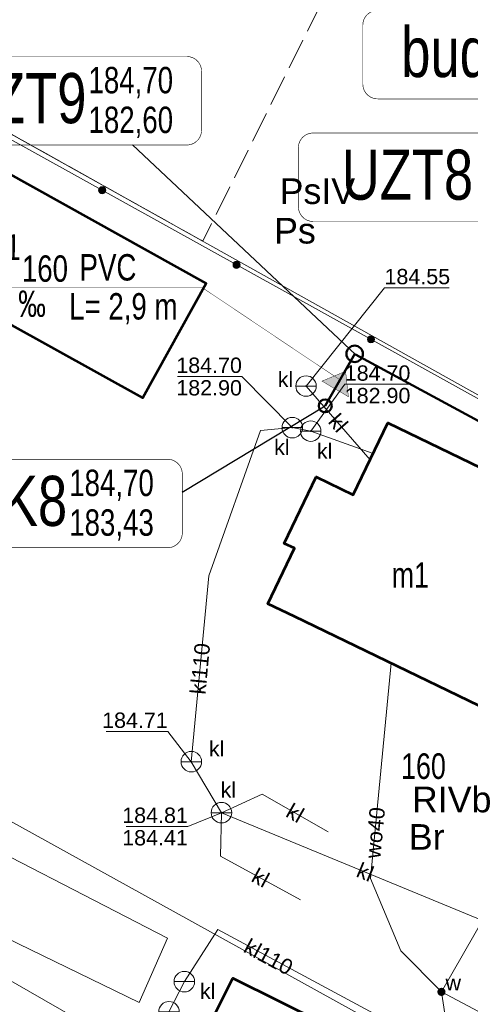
# Model space of a CAD drawing. Header units: metres. Extents: x 7482748 to 7484637, y 5684406 to 5687014.
# Tile 137 of 180: x 7483461 to 7483483, y 5686424 to 5686473. Entities that reach past the tile are written whole.
import ezdxf
from ezdxf.enums import TextEntityAlignment as Align
from ezdxf.lldxf.tags import DXFTag

# ---------------------------------------------------------------- set-up
doc = ezdxf.new("R2010")
doc.units = ezdxf.units.M
doc.header["$MEASUREMENT"] = 0
doc.linetypes.add('l217_500', pattern=[2, 1.5, -0.5])
doc.linetypes.add('l218_500', pattern=[1, 0.5, -0.5])
for name, color, linetype, lineweight in [('.ks tłoczny', 104, 'Continuous', 50), ('_Dzialki', 7, 'Continuous', 0), ('_Dzialki_opis', 7, 'Continuous', 0), ('_Kontury', 7, 'Continuous', 0), ('_Kontury_opis', 7, 'Continuous', 0), ('_Uzytki', 7, 'Continuous', 0), ('_Uzytki_opis', 7, 'Continuous', 0), ('BUIB12_03', 7, 'Continuous', 13), ('EGB_Budynek', 7, 'Continuous', 0), ('EGB_Budynek_opis', 7, 'Continuous', 0), ('GES__SUUS07_P', 7, 'Continuous', 13), ('GES__SUUS25_WP', 7, 'Continuous', 13), ('KTOK05_01', 7, 'Continuous', 13)]:
    doc.layers.add(name, color=color, linetype=linetype, lineweight=lineweight)
for name, color, linetype, lineweight, true_color in [('.przyłącza', 32, 'Continuous', 50, 0xbd5e00), ('GES__SUPK_01_pL', 7, 'Continuous', 13, 0x803300), ('GES__SUPS01_05L', 7, 'Continuous', 13, 0x803300), ('GES__SUPS01_05P', 7, 'Continuous', 13, 0x803300), ('GES__SUPS01_08L', 5, 'Continuous', 13, 0x0000ff), ('GES__SUPS01_08P', 5, 'Continuous', 13, 0x0000ff), ('GES__SUPW_01_pL', 5, 'Continuous', 13, 0x0000ff)]:
    doc.layers.add(name, color=color, linetype=linetype, lineweight=lineweight, true_color=true_color)
for name, color, linetype, lineweight, true_color, transparency in [('GES__SUPK_01_pT', 7, 'Continuous', 13, 0x803300, 0.25), ('GES__SUPS01_05G', 7, 'Continuous', 13, 0x803300, 0.25), ('GES__SUPW_01_pT', 5, 'Continuous', 13, 0x0000ff, 0.25)]:
    doc.layers.add(name, color=color, linetype=linetype, lineweight=lineweight, true_color=true_color, transparency=transparency)
doc.layers.add('GES__SUUS_ET_05T', color=7, linetype='Continuous', lineweight=13, transparency=0.25)
doc.layers.add('GES__SUUS_ET_08T', color=7, linetype='Continuous', lineweight=13, transparency=0.25)
doc.layers.add('IS_kanalizacja_sanitarna', color=7, linetype='SOLID', true_color=0x000000)
doc.layers.add('IS_Opisy_działek_Net', color=7, linetype='SOLID', true_color=0x000000)
doc.layers.add('IS_Węzeł_sieci_kanalizacyjnej_-_opisy', color=7, linetype='Continuous')
doc.styles.get("Standard").update_dxf_attribs({"font": 'simplex.shx', "width": 0.75})
doc.styles.add('STYL_ARIAL', font='simplex.shx', dxfattribs={"width": 0.75, "oblique": 0.1})
doc.styles.add('Style-Arial', font='arial.ttf')
tags = doc.linetypes.add('SOLID', pattern=[10, 10, 0]).pattern_tags.tags
tags[6:7] = [DXFTag(74, 4), DXFTag(75, 0), DXFTag(340, '0'), DXFTag(46, 0.0), DXFTag(50, 0.0), DXFTag(44, 0.0), DXFTag(45, 0.0)]
tags[4:5] = [DXFTag(74, 4), DXFTag(75, 0), DXFTag(340, '0'), DXFTag(46, 0.0), DXFTag(50, 0.0), DXFTag(44, 0.0), DXFTag(45, 0.0)]

# ---------------------------------------------------------------- blocks, each defined once
blk = doc.blocks.new('SUPS01_1')
at = {"layer": 'GES__SUPS01_05P', "linetype": 'Continuous', "lineweight": 13}
h = blk.add_hatch(color=256, dxfattribs=at)
edge = h.paths.add_edge_path()
edge.add_arc((0, 0), 0.045, 0, 360)
blk = doc.blocks.new('SUPS01')
at = {"layer": 'GES__SUPS01_08P', "linetype": 'Continuous', "lineweight": 13}
h = blk.add_hatch(color=256, dxfattribs=at)
edge = h.paths.add_edge_path()
edge.add_arc((0, 0), 0.045, 0, 360)
blk = doc.blocks.new('SUUS07')
at = {"layer": 'GES__SUUS07_P', "linetype": 'Continuous', "lineweight": 13}
blk.add_line((-0.5, 0), (0.5, 0), dxfattribs=at)
blk.add_circle((0, 0), 0.5, dxfattribs=at)
blk = doc.blocks.new('SUUS25_34')
at = {"layer": 'GES__SUUS25_WP', "linetype": 'Continuous', "lineweight": 13}
h = blk.add_hatch(color=256, dxfattribs=at)
edge = h.paths.add_edge_path()
edge.add_arc((0, 0), 0.2, 0, 360)

msp = doc.modelspace()

# ---------------------------------------------------------------- hatches: boundary and pattern name
at = {"layer": 'IS_kanalizacja_sanitarna', "linetype": 'Continuous', "ltscale": 0.01}
msp.add_hatch(color=256, dxfattribs=at).paths.add_polyline_path([(7483476.87045, 5686455.37138), (7483475.71669, 5686454.8904), (7483477.00914, 5686454.1291)])
at = {"layer": 'KTOK05_01', "linetype": 'Continuous', "lineweight": 13}
h = msp.add_hatch(color=256, dxfattribs=at)
edge = h.paths.add_edge_path()
edge.add_arc((7483464.99043, 5686464.21142), 0.175, 0, 360)
h = msp.add_hatch(color=256, dxfattribs=at)
edge = h.paths.add_edge_path()
edge.add_arc((7483471.54869, 5686460.57285), 0.175, 0, 360)
h = msp.add_hatch(color=256, dxfattribs=at)
edge = h.paths.add_edge_path()
edge.add_arc((7483478.10695, 5686456.93428), 0.175, 0, 360)

# ---------------------------------------------------------------- linework, layer by layer
at = {"layer": '.ks tłoczny', "linetype": 'Continuous'}
msp.add_lwpolyline([(7483502.50925, 5686442.58592), (7483477.35713, 5686456.19761)], dxfattribs=at)
msp.add_circle((7483477.31429, 5686456.22358), 0.4, dxfattribs=at)
at = {"layer": '.przyłącza', "linetype": 'Continuous'}
msp.add_lwpolyline([(7483477.31429, 5686456.22358), (7483475.87623, 5686453.68417)], dxfattribs=at)
msp.add_ellipse((7483475.87623, 5686453.68352), major_axis=(0.315, 0), ratio=1, dxfattribs=at)
at = {"layer": '_Dzialki', "color": 96, "linetype": 'Continuous', "true_color": 0x008000, "flags": 128}
for points in [[(7483504.31, 5686442.5), (7483430.2, 5686483.91)], [(7483494.9, 5686414.38), (7483417.52, 5686457.19)]]:
    msp.add_lwpolyline(points, dxfattribs=at)
at = {"layer": '_Kontury', "color": 96, "linetype": 'l217_500', "true_color": 0x008000, "flags": 128}
for points in [[(7483478.36, 5686478.69), (7483469.9, 5686461.73)], [(7483469.9, 5686461.73), (7483451.48, 5686472.02)]]:
    msp.add_lwpolyline(points, dxfattribs=at)
at = {"layer": '_Uzytki', "color": 96, "linetype": 'l218_500', "true_color": 0x008000, "flags": 128}
msp.add_lwpolyline([(7483451.48, 5686472.02), (7483469.9, 5686461.73)], dxfattribs=at)
at = {"layer": 'BUIB12_03', "linetype": 'Continuous', "lineweight": 13, "flags": 128}
msp.add_lwpolyline([(7483468.18, 5686427.7), (7483456.43, 5686433.75), (7483454.26, 5686429.24), (7483459.67, 5686426.34), (7483460.3, 5686427.71), (7483466.8, 5686424.56), (7483468.18, 5686427.7)], close=True, dxfattribs=at)
at = {"layer": 'EGB_Budynek', "color": 7, "linetype": 'Continuous', "lineweight": 53, "flags": 128}
for points in [[(7483454.59, 5686468.26), (7483470.07, 5686459.66), (7483466.97, 5686454.07), (7483451.49, 5686462.66), (7483454.59, 5686468.26)], [(7483487.98, 5686448.47), (7483483.4, 5686439.04), (7483474.37, 5686443.4), (7483473.07, 5686444.02), (7483474.37, 5686446.73), (7483473.88, 5686446.97), (7483475.44, 5686450.21), (7483477.24, 5686449.34), (7483478.94, 5686452.85), (7483487.98, 5686448.47)], [(7483480.31, 5686421.29), (7483477.93, 5686416.82), (7483469.11, 5686421.21), (7483471.37, 5686425.74), (7483480.31, 5686421.29)]]:
    msp.add_lwpolyline(points, dxfattribs=at)
at = {"layer": 'GES__SUPK_01_pL', "linetype": 'Continuous', "lineweight": 13}
for p, q in [((7483474.94, 5686454.65), (7483478.07, 5686451.05)), ((7483484.85, 5686428.01), (7483470.81, 5686433.82))]:
    msp.add_line(p, q, dxfattribs=at)
at = {"layer": 'GES__SUPK_01_pL', "linetype": 'Continuous', "lineweight": 13, "flags": 128}
for points in [[(7483478.22, 5686451.36), (7483475.17, 5686452.45), (7483474.27, 5686452.62), (7483472.71, 5686452.48), (7483470.2, 5686445.39), (7483469.34, 5686436.31), (7483470.81, 5686433.82)], [(7483470.81, 5686433.82), (7483472.8, 5686434.72), (7483476.02, 5686432.88)], [(7483470.81, 5686433.82), (7483470.77, 5686431.7), (7483474.67, 5686429.57)], [(7483481.22, 5686420.81), (7483481.84, 5686422.08), (7483470.63, 5686428.12), (7483469, 5686425.57), (7483468.25, 5686424.1), (7483467.04, 5686421.87), (7483451.79, 5686430.63)]]:
    msp.add_lwpolyline(points, dxfattribs=at)
at = {"layer": 'GES__SUPS01_05L', "linetype": 'Continuous', "lineweight": 13, "flags": 128}
for points in [[(7483474.94, 5686454.65), (7483478.77, 5686459.45), (7483481.93, 5686459.45)], [(7483474.27, 5686452.62), (7483471.81, 5686455.12), (7483468.66, 5686455.12)], [(7483475.17, 5686452.45), (7483476.83, 5686454.74), (7483479.98, 5686454.74)], [(7483469.34, 5686436.31), (7483468.19, 5686437.79), (7483465.18, 5686437.79)], [(7483470.81, 5686433.82), (7483469.17, 5686433.15), (7483466.16, 5686433.15)]]:
    msp.add_lwpolyline(points, dxfattribs=at)
at = {"layer": 'GES__SUPS01_08L', "linetype": 'Continuous', "lineweight": 13, "flags": 128}
msp.add_lwpolyline([(7483481.55, 5686425.07), (7483484.27, 5686429.81), (7483487.43, 5686429.81)], dxfattribs=at)
at = {"layer": 'GES__SUPW_01_pL', "linetype": 'Continuous', "lineweight": 13, "flags": 128}
for points in [[(7483479.1, 5686441.12), (7483478.09, 5686430.61), (7483479.57, 5686427.07), (7483481.55, 5686425.07)], [(7483481.23, 5686420.8), (7483481.79, 5686423.46), (7483481.55, 5686425.07)], [(7483510.9, 5686410.15), (7483495.91, 5686417.44), (7483481.55, 5686425.07)]]:
    msp.add_lwpolyline(points, dxfattribs=at)
at = {"layer": 'IS_kanalizacja_sanitarna', "linetype": 'Continuous', "ltscale": 0.01, "const_width": 0.02}
msp.add_lwpolyline([(7483476.87045, 5686455.37138), (7483475.71669, 5686454.8904), (7483477.00914, 5686454.1291), (7483476.87045, 5686455.37138)], dxfattribs=at)
at = {"layer": 'IS_Opisy_działek_Net', "linetype": 'Continuous', "ltscale": 0.01, "const_width": 0.02}
msp.add_lwpolyline([(7483476.59526, 5686454.95387), (7483469.8796, 5686459.44983), (7483456.3996, 5686459.44983)], dxfattribs=at)
at = {"layer": 'IS_Węzeł_sieci_kanalizacyjnej_-_opisy', "color": 18, "linetype": 'SOLID', "ltscale": 0.01, "true_color": 0x000000, "const_width": 0.03}
for points in [[(7483478.4329, 5686468.67255), (7483490.1929, 5686468.67255, 0.414214), (7483490.9129, 5686469.39255), (7483490.9129, 5686472.27255, 0.414214), (7483490.1929, 5686472.99255), (7483478.4329, 5686472.99255, 0.414214), (7483477.7129, 5686472.27255), (7483477.7129, 5686469.39255, 0.414214), (7483478.4329, 5686468.67255)], [(7483456.40953, 5686466.42041), (7483469.11953, 5686466.42041, 0.414214), (7483469.83953, 5686467.14041), (7483469.83953, 5686470.02041, 0.414214), (7483469.11953, 5686470.74041), (7483456.40953, 5686470.74041, 0.414214), (7483455.68953, 5686470.02041), (7483455.68953, 5686467.14041, 0.414214), (7483456.40953, 5686466.42041)], [(7483475.28683, 5686462.68588), (7483487.99683, 5686462.68588, 0.414214), (7483488.71683, 5686463.40588), (7483488.71683, 5686466.28588, 0.414214), (7483487.99683, 5686467.00588), (7483475.28683, 5686467.00588, 0.414214), (7483474.56683, 5686466.28588), (7483474.56683, 5686463.40588, 0.414214), (7483475.28683, 5686462.68588)], [(7483457.54973, 5686446.75572), (7483468.17973, 5686446.75572, 0.414214), (7483468.89973, 5686447.47572), (7483468.89973, 5686450.35572, 0.414214), (7483468.17973, 5686451.07572), (7483457.54973, 5686451.07572, 0.414214), (7483456.82973, 5686450.35572), (7483456.82973, 5686447.47572, 0.414214), (7483457.54973, 5686446.75572)]]:
    msp.add_lwpolyline(points, format="xyb", dxfattribs=at)
at = {"layer": 'IS_Węzeł_sieci_kanalizacyjnej_-_opisy', "color": 18, "linetype": 'SOLID', "ltscale": 0.01, "true_color": 0x000000}
for points in [[(7483466.46177, 5686466.42041), (7483477.35713, 5686456.19761)], [(7483468.89973, 5686449.47486), (7483475.87623, 5686453.68352)]]:
    msp.add_lwpolyline(points, dxfattribs=at)
at = {"layer": 'KTOK05_01', "linetype": 'Continuous', "lineweight": 13}
msp.add_line((7483504.34, 5686442.38), (7483455.35, 5686469.56), dxfattribs=at)
for centre in [(7483464.99, 5686464.21), (7483471.55, 5686460.57), (7483478.11, 5686456.93)]:
    msp.add_circle(centre, 0.175, dxfattribs=at)

# ---------------------------------------------------------------- block references
at = {"layer": 'GES__SUPS01_05P', "linetype": 'Continuous', "lineweight": 13}
for p in [(7483474.94, 5686454.65), (7483474.27, 5686452.62), (7483475.17, 5686452.45), (7483469.34, 5686436.31), (7483470.81, 5686433.82)]:
    msp.add_blockref('SUPS01_1', p, dxfattribs=at)
at = {"layer": 'GES__SUPS01_08P', "linetype": 'Continuous', "lineweight": 13}
msp.add_blockref('SUPS01', (7483481.55, 5686425.07), dxfattribs=at)
at = {"layer": 'GES__SUUS07_P', "linetype": 'Continuous', "lineweight": 13}
for p in [(7483474.94, 5686454.65), (7483474.27, 5686452.62), (7483475.17, 5686452.45), (7483469.34, 5686436.31), (7483470.81, 5686433.82), (7483469, 5686425.57), (7483468.25, 5686424.1)]:
    msp.add_blockref('SUUS07', p, dxfattribs=at)
at = {"layer": 'GES__SUUS25_WP', "linetype": 'Continuous', "lineweight": 13, "rotation": 317.09}
msp.add_blockref('SUUS25_34', (7483481.55, 5686425.07), dxfattribs=at)

# ---------------------------------------------------------------- texts
at = {"layer": '_Dzialki_opis', "color": 96, "true_color": 0x008000, "insert": (7483479.58, 5686435.45), "char_height": 1.25, "attachment_point": 7, "line_spacing_factor": 0.6, "style": 'STYL_ARIAL'}
msp.add_mtext('\\fArial|b0|i0|c238238|p39;160', dxfattribs=at)
at = {"layer": '_Kontury_opis', "color": 96, "linetype": 'Continuous', "lineweight": 13, "true_color": 0x008000, "style": 'Style-Arial'}
for s, p in [('PsIV', (7483473.65, 5686463.54)), ('RIVb', (7483480.11, 5686433.84))]:
    msp.add_text(s, height=1.25, dxfattribs=at).set_placement(p)
at = {"layer": '_Uzytki_opis', "color": 96, "linetype": 'Continuous', "lineweight": 13, "true_color": 0x008000, "style": 'Style-Arial'}
for s, p in [('Ps', (7483473.38, 5686461.61)), ('Br', (7483479.96, 5686432.01))]:
    msp.add_text(s, height=1.25, dxfattribs=at).set_placement(p)
at = {"layer": 'EGB_Budynek_opis', "color": 7, "char_height": 1.25, "attachment_point": 7, "line_spacing_factor": 0.6, "style": 'STYL_ARIAL'}
for s, insert in [('\\fArial|b0|i0|c238238|p39;g1', (7483459.55, 5686460.43)), ('\\fArial|b0|i0|c238238|p39;m1', (7483479.12, 5686444.8))]:
    msp.add_mtext(s, dxfattribs=dict(at, insert=insert))
at = {"layer": 'GES__SUPK_01_pT', "linetype": 'Continuous', "lineweight": 13, "style": 'Style-Arial'}
for s, rotation, p in [('kl', 311.01, (7483476.51, 5686452.85)), ('kl110', 84.59, (7483469.77, 5686440.85)), ('kl', 330.26, (7483474.41, 5686433.8)), ('kl', 337.52, (7483477.83, 5686430.92)), ('kl', 331.36, (7483472.72, 5686430.64)), ('kl110', 331.68, (7483473.11, 5686426.78))]:
    msp.add_text(s, height=0.75, rotation=rotation, dxfattribs=at).set_placement(p, align=Align.MIDDLE_CENTER)
at = {"layer": 'GES__SUPS01_05G', "linetype": 'Continuous', "lineweight": 13, "style": 'Style-Arial'}
for s, p in [('184.55', (7483478.77, 5686459.62)), ('184.70', (7483476.83, 5686454.91)), ('182.90', (7483476.83, 5686453.81))]:
    msp.add_text(s, height=0.75, dxfattribs=at).set_placement(p)
for s, p in [('184.70', (7483471.81, 5686456.04)), ('182.90', (7483471.81, 5686454.94)), ('184.71', (7483468.19, 5686438.71)), ('184.81', (7483469.17, 5686434.07)), ('184.41', (7483469.17, 5686432.97))]:
    msp.add_text(s, height=0.75, dxfattribs=at).set_placement(p, align=Align.TOP_RIGHT)
at = {"layer": 'GES__SUPW_01_pT', "linetype": 'Continuous', "lineweight": 13, "style": 'Style-Arial'}
msp.add_text('wo40', height=0.75, rotation=84.51, dxfattribs=at).set_placement((7483478.31, 5686432.84), align=Align.MIDDLE_CENTER)
at = {"layer": 'GES__SUUS_ET_05T', "linetype": 'Continuous', "lineweight": 13, "style": 'Style-Arial'}
for p in [(7483473.56, 5686454.6), (7483473.38, 5686451.29), (7483475.47, 5686451.1), (7483470.2, 5686436.57), (7483470.77, 5686434.56), (7483469.76, 5686424.73)]:
    msp.add_text('kl', height=0.75, dxfattribs=at).set_placement(p)
at = {"layer": 'GES__SUUS_ET_08T', "linetype": 'Continuous', "lineweight": 13, "style": 'Style-Arial'}
msp.add_text('w', height=0.75, dxfattribs=at).set_placement((7483481.75, 5686425.14))
at = {"layer": 'IS_Opisy_działek_Net', "linetype": 'Continuous', "ltscale": 0.01, "char_height": 1.2888}
for s, insert, attachment_point in [('{\\fArial|b0|i0|c238|p34;PVC}', (7483466.65832, 5686459.7843), 9), ('\\fArial|b0|i0;160', (7483463.3196, 5686459.72343), 9), ('\\fArial|b0|i0;10,0 ‰', (7483462.2396, 5686459.31303), 3), ('\\fArial|b0|i0;L= 2,9 m', (7483468.66639, 5686459.1876), 3)]:
    msp.add_mtext(s, dxfattribs=dict(at, insert=insert, attachment_point=attachment_point))
at = {"layer": 'IS_Węzeł_sieci_kanalizacyjnej_-_opisy', "color": 18, "linetype": 'SOLID', "ltscale": 0.01, "true_color": 0x000000}
for s, insert, char_height, attachment_point in [('\\fArial|b0|i0;bud8', (7483485.2929, 5686469.70095), 2.448, 9), ('\\fArial|b0|i0;UZT9', (7483464.21953, 5686467.44881), 2.448, 9), ('\\fArial|b0|i0;184,70', (7483464.31953, 5686468.70401), 1.2888, 7), ('\\fArial|b0|i0;182,60', (7483464.31953, 5686468.29361), 1.2888, 1), ('\\fArial|b0|i0;UZT8', (7483483.09683, 5686463.71428), 2.448, 9), ('\\fArial|b0|i0;SK8', (7483463.27973, 5686447.78412), 2.448, 9), ('\\fArial|b0|i0;184,70', (7483463.37973, 5686449.03932), 1.2888, 7), ('\\fArial|b0|i0;183,43', (7483463.37973, 5686448.62892), 1.2888, 1), ('\\fArial|b0|i0;183,43', (7483463.37973, 5686448.62892), 1.2888, 1)]:
    msp.add_mtext(s, dxfattribs=dict(at, insert=insert, char_height=char_height, attachment_point=attachment_point))

doc.saveas('drawing.dxf')
